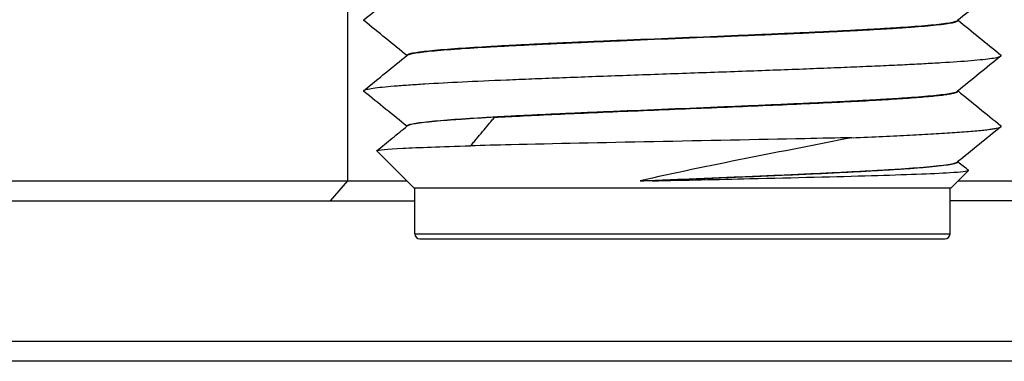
# Model space of a CAD drawing. Extents: x -1763 to 4575, y -3429 to 1051.
# Tile 95 of 193: x 3084.24 to 3094.05, y -2501.77 to -2498.36. Entities that reach past the tile are written whole.
import ezdxf

# ---------------------------------------------------------------- set-up
doc = ezdxf.new("R2010")
doc.units = 0
doc.linetypes.add('DASHED', pattern=[15, 7, -8])
doc.layers.get('0').update_dxf_attribs({"linetype": 'CONTINUOUS'})
doc.layers.add('1', color=7, linetype='CONTINUOUS')

# ---------------------------------------------------------------- blocks, each defined once
blk = doc.blocks.new('Z-STACK', base_point=(-660.9662, -2613.0821))
at = {"linetype": 'CONTINUOUS'}
h = blk.add_hatch(dxfattribs=at)
h.set_pattern_fill('USER', color=1, angle=-135, pattern_type=0)
h.set_pattern_definition([(-135, (0, 0), (0.70710678, -0.70710678), [])])
edge = h.paths.add_edge_path()
edge.add_line((3065.4399, -2500.1685), (3079.052, -2500.1685))
edge.add_spline(control_points=[(3079.052, -2500.1685), (3079.0862, -2500.1352), (3079.1548, -2500.0685), (3079.2233, -2500.0018), (3079.2576, -2499.9685)], knot_values=[0, 0, 0, 0, 0.143422, 0.286844, 0.286844, 0.286844, 0.286844], degree=3, periodic=0)
edge.add_line((3079.2576, -2499.9685), (3079.2576, -2498.1985))
edge.add_line((3079.2576, -2498.1985), (3082.4511, -2498.1985))
edge.add_line((3082.4511, -2498.1985), (3082.4856, -2498.1985))
edge.add_line((3082.4856, -2498.1985), (3084.2511, -2498.1985))
edge.add_line((3084.2511, -2498.1985), (3084.9696, -2498.1985))
edge.add_line((3084.9696, -2498.1985), (3085.1384, -2498.1985))
edge.add_spline(control_points=[(3085.1384, -2498.1985), (3085.1737, -2498.1651), (3085.2444, -2498.0983), (3085.3153, -2498.0317), (3085.3508, -2497.9985)], knot_values=[0, 0, 0, 0, 0.145867, 0.291734, 0.291734, 0.291734, 0.291734], degree=3, periodic=0)
edge.add_line((3085.3508, -2497.9985), (3085.3508, -2496.6985))
edge.add_line((3085.3508, -2496.6985), (3085.4577, -2496.6985))
edge.add_line((3085.4577, -2496.6985), (3085.9696, -2496.6985))
edge.add_line((3085.9696, -2496.6985), (3086.2278, -2496.6985))
edge.add_line((3086.2278, -2496.6985), (3086.2278, -2495.1985))
edge.add_line((3086.2278, -2495.1985), (3086.7196, -2495.1985))
edge.add_line((3086.7196, -2495.1985), (3086.8196, -2495.1985))
edge.add_line((3086.8196, -2495.1985), (3087.1726, -2495.1985))
edge.add_line((3087.1726, -2495.1985), (3087.1726, -2494.6485))
edge.add_spline(control_points=[(3087.1726, -2494.6485), (3087.1249, -2494.6168), (3087.0307, -2494.5514), (3086.9386, -2494.4832), (3086.8929, -2494.4485)], knot_values=[0, 0, 0, 0, 0.171922, 0.343904, 0.343904, 0.343904, 0.343904], degree=3, periodic=0)
edge.add_line((3086.8929, -2494.4485), (3086.7414, -2494.4485))
edge.add_line((3086.7414, -2494.4485), (3086.5196, -2494.4485))
edge.add_line((3086.5196, -2494.4485), (3083.9011, -2494.4485))
edge.add_line((3083.9011, -2494.4485), (3082.2511, -2494.4485))
edge.add_line((3082.2511, -2494.4485), (3064.4205, -2494.4485))
edge.add_spline(control_points=[(3064.4205, -2494.4485), (3064.2507, -2494.6151), (3063.911, -2494.9485), (3063.5714, -2495.2818), (3063.4016, -2495.4485)], knot_values=[0, 0, 0, 0, 0.713839, 1.427679, 1.427679, 1.427679, 1.427679], degree=3, periodic=0)
edge.add_line((3063.4016, -2495.4485), (3063.4016, -2501.7685))
edge.add_line((3063.4016, -2501.7685), (3064.9302, -2501.7685))
edge.add_line((3064.9302, -2501.7685), (3065.236, -2501.7685))
edge.add_spline(control_points=[(3065.236, -2501.7685), (3065.27, -2501.7352), (3065.338, -2501.6685), (3065.4059, -2501.6018), (3065.4399, -2501.5685)], knot_values=[0, 0, 0, 0, 0.142814, 0.285629, 0.285629, 0.285629, 0.285629], degree=3, periodic=0)
edge.add_line((3065.4399, -2501.5685), (3065.4399, -2500.1685))
at = {"color": 1, "linetype": 'CONTINUOUS'}
for p, q in [((3087.5073, -2499.9685), (3087.5073, -2498.1985)), ((3087.336, -2500.1685), (3087.5073, -2499.9685)), ((3088.1764, -2500.4985), (3093.5064, -2500.4985))]:
    blk.add_line(p, q, dxfattribs=at)
at = {"color": 7, "linetype": 'CONTINUOUS'}
for p, q in [((3093.5859, -2498.367), (3093.5859, -2498.3693)), ((3088.0969, -2498.717), (3088.0969, -2498.7192)), ((3093.5859, -2499.0726), (3093.5859, -2499.0748)), ((3088.0969, -2499.4225), (3088.0969, -2499.4248)), ((3088.1664, -2500.0385), (3087.7984, -2499.6705)), ((3093.5859, -2499.7781), (3093.5859, -2499.7804)), ((3093.5164, -2500.0385), (3093.6899, -2499.865)), ((3079.2576, -2499.9685), (3087.5073, -2499.9685)), ((3087.5073, -2499.9685), (3088.0964, -2499.9685)), ((3090.5423, -2499.969), (3090.4193, -2499.969)), ((3093.5864, -2499.9685), (3104.1076, -2499.9685)), ((3088.1664, -2500.0385), (3088.1764, -2500.0385)), ((3088.1764, -2500.4985), (3088.1764, -2500.0385)), ((3088.1764, -2500.0385), (3089.0171, -2500.0385)), ((3089.0171, -2500.0385), (3093.5064, -2500.0385)), ((3093.5064, -2500.4985), (3093.5064, -2500.0385)), ((3093.5064, -2500.0385), (3093.5164, -2500.0385)), ((3079.052, -2500.1685), (3087.336, -2500.1685)), ((3087.336, -2500.1685), (3088.1764, -2500.1685)), ((3104.0175, -2500.1685), (3093.5064, -2500.1685)), ((3088.2264, -2500.5485), (3093.4564, -2500.5485)), ((3065.4399, -2501.5685), (3144.3113, -2501.5685)), ((3086.2258, -2501.7685), (3077.6582, -2501.7685)), ((3090.6247, -2501.7685), (3086.2258, -2501.7685)), ((3095.6158, -2501.7685), (3090.6247, -2501.7685))]:
    blk.add_line(p, q, dxfattribs=at)
at = {"color": 5, "linetype": 'DASHED'}
for p, q in [((3086.2258, -2501.7685), (3077.6582, -2501.7685)), ((3086.7278, -2501.7685), (3086.2258, -2501.7685)), ((3090.6247, -2501.7685), (3086.7278, -2501.7685)), ((3091.1144, -2501.7685), (3090.6247, -2501.7685)), ((3095.6158, -2501.7685), (3091.1144, -2501.7685))]:
    blk.add_line(p, q, dxfattribs=at)
at = {"color": 7, "linetype": 'CONTINUOUS'}
for centre, start, end in [((3088.2264, -2500.4985), 180, -90), ((3093.4564, -2500.4985), -90, 0)]:
    blk.add_arc(centre, 0.05, start, end, dxfattribs=at)
for points in [[(3087.6694, -2498.3618), (3087.7385, -2498.3056), (3087.8053, -2498.2512), (3087.87, -2498.1985)], [(3093.7928, -2498.1985), (3093.7201, -2498.2577), (3093.65, -2498.3148), (3093.5824, -2498.3698)]]:
    blk.add_open_spline(points, degree=3, dxfattribs=at)
for points, knots in [([(3087.6694, -2498.3716), (3087.6684, -2498.3708), (3087.6677, -2498.37), (3087.6672, -2498.3692), (3087.6667, -2498.3683), (3087.6664, -2498.3675), (3087.6664, -2498.3667), (3087.6664, -2498.3659), (3087.6667, -2498.3651), (3087.6672, -2498.3643), (3087.6677, -2498.3635), (3087.6684, -2498.3627), (3087.6694, -2498.3618)], [0, 0, 0, 0, 0.00333192, 0.00333192, 0.00333192, 0.00591764, 0.00591764, 0.00591764, 0.00850384, 0.00850384, 0.00850384, 0.01183912, 0.01183912, 0.01183912, 0.01183912]), ([(3088.0966, -2498.7195), (3088.0286, -2498.6641), (3087.9581, -2498.6067), (3087.8849, -2498.5471), (3087.8156, -2498.4906), (3087.7438, -2498.4322), (3087.6694, -2498.3716)], [0.0051044, 0.0051044, 0.0051044, 0.0051044, 0.2779219, 0.2779219, 0.2779219, 0.5558438, 0.5558438, 0.5558438, 0.5558438]), ([(3088.0969, -2498.717), (3088.0969, -2498.7152), (3088.0979, -2498.7135), (3088.0999, -2498.7117), (3088.1024, -2498.7095), (3088.1065, -2498.7073), (3088.1121, -2498.7052), (3088.1215, -2498.7015), (3088.1354, -2498.6978), (3088.1536, -2498.6941), (3088.1723, -2498.6903), (3088.1956, -2498.6865), (3088.223, -2498.6828), (3088.2505, -2498.679), (3088.2821, -2498.6753), (3088.3175, -2498.6716), (3088.353, -2498.6679), (3088.3921, -2498.6643), (3088.4346, -2498.6607), (3088.477, -2498.6571), (3088.5227, -2498.6535), (3088.5711, -2498.65), (3088.6679, -2498.6429), (3088.7754, -2498.6361), (3088.8892, -2498.6294), (3088.9177, -2498.6278), (3088.9465, -2498.6261), (3088.9757, -2498.6245), (3089.0049, -2498.6229), (3089.035, -2498.6212), (3089.066, -2498.6196), (3089.1278, -2498.6162), (3089.1931, -2498.6129), (3089.2617, -2498.6094), (3089.3302, -2498.606), (3089.4021, -2498.6025), (3089.4769, -2498.599), (3089.5518, -2498.5955), (3089.6297, -2498.5919), (3089.7103, -2498.5883), (3089.7909, -2498.5847), (3089.8741, -2498.581), (3089.9596, -2498.5773), (3090.0451, -2498.5736), (3090.1328, -2498.5699), (3090.2221, -2498.5661), (3090.4008, -2498.5586), (3090.586, -2498.551), (3090.7724, -2498.5434), (3090.9588, -2498.5358), (3091.1462, -2498.5281), (3091.3289, -2498.5205), (3091.4202, -2498.5167), (3091.5104, -2498.5129), (3091.5987, -2498.5092), (3091.687, -2498.5054), (3091.7735, -2498.5017), (3091.8577, -2498.498), (3091.9418, -2498.4943), (3092.0235, -2498.4906), (3092.1024, -2498.487), (3092.1813, -2498.4833), (3092.2573, -2498.4797), (3092.3301, -2498.4762), (3092.4029, -2498.4726), (3092.4726, -2498.4691), (3092.5388, -2498.4657), (3092.6051, -2498.4622), (3092.6679, -2498.4588), (3092.7272, -2498.4555), (3092.7568, -2498.4538), (3092.7856, -2498.4522), (3092.8135, -2498.4505), (3092.8414, -2498.4489), (3092.8683, -2498.4473), (3092.8951, -2498.4456), (3092.9484, -2498.4423), (3093.0001, -2498.439), (3093.0495, -2498.4356), (3093.1483, -2498.4288), (3093.2381, -2498.4217), (3093.3143, -2498.4146), (3093.3525, -2498.411), (3093.3873, -2498.4073), (3093.4182, -2498.4036), (3093.4491, -2498.4), (3093.4762, -2498.3963), (3093.499, -2498.3925), (3093.5218, -2498.3888), (3093.5404, -2498.385), (3093.5543, -2498.3812), (3093.5683, -2498.3774), (3093.5777, -2498.3736), (3093.5824, -2498.3698)], [0, 0, 0, 0, 0.006234, 0.006234, 0.006234, 0.020074, 0.020074, 0.020074, 0.063124, 0.063124, 0.063124, 0.133476, 0.133476, 0.133476, 0.228649, 0.228649, 0.228649, 0.346195, 0.346195, 0.346195, 0.483136, 0.483136, 0.483136, 0.801943, 0.801943, 0.801943, 0.888545, 0.888545, 0.888545, 0.978946, 0.978946, 0.978946, 1.174913, 1.174913, 1.174913, 1.390411, 1.390411, 1.390411, 1.62402, 1.62402, 1.62402, 1.873609, 1.873609, 1.873609, 2.13636, 2.13636, 2.13636, 2.687109, 2.687109, 2.687109, 3.244012, 3.244012, 3.244012, 3.51409, 3.51409, 3.51409, 3.773299, 3.773299, 3.773299, 4.018264, 4.018264, 4.018264, 4.246248, 4.246248, 4.246248, 4.455219, 4.455219, 4.455219, 4.643866, 4.643866, 4.643866, 4.730346, 4.730346, 4.730346, 4.812034, 4.812034, 4.812034, 4.966796, 4.966796, 4.966796, 5.232476, 5.232476, 5.232476, 5.336903, 5.336903, 5.336903, 5.418486, 5.418486, 5.418486, 5.474989, 5.474989, 5.474989, 5.505512, 5.505512, 5.505512, 5.505512]), ([(3088.1004, -2498.7164), (3088.1051, -2498.7126), (3088.1145, -2498.7088), (3088.1286, -2498.705), (3088.1427, -2498.7011), (3088.1614, -2498.6974), (3088.1846, -2498.6936), (3088.2077, -2498.6898), (3088.2351, -2498.6861), (3088.2666, -2498.6823), (3088.2981, -2498.6786), (3088.3336, -2498.6749), (3088.3726, -2498.6713), (3088.4116, -2498.6676), (3088.4541, -2498.664), (3088.4996, -2498.6604), (3088.5452, -2498.6569), (3088.5937, -2498.6533), (3088.6446, -2498.6499), (3088.7464, -2498.6429), (3088.8579, -2498.6362), (3088.9745, -2498.6297), (3089.0329, -2498.6264), (3089.0948, -2498.6231), (3089.16, -2498.6197), (3089.2252, -2498.6163), (3089.2937, -2498.6129), (3089.3654, -2498.6094), (3089.4372, -2498.6059), (3089.5121, -2498.6024), (3089.5898, -2498.5988), (3089.6676, -2498.5952), (3089.7483, -2498.5916), (3089.8314, -2498.588), (3089.9145, -2498.5843), (3090.0001, -2498.5806), (3090.0876, -2498.5769), (3090.1752, -2498.5732), (3090.2646, -2498.5694), (3090.3554, -2498.5656), (3090.537, -2498.5581), (3090.7238, -2498.5505), (3090.9104, -2498.5428), (3091.0969, -2498.5352), (3091.283, -2498.5275), (3091.4631, -2498.52), (3091.5531, -2498.5162), (3091.6416, -2498.5124), (3091.728, -2498.5087), (3091.8144, -2498.505), (3091.8987, -2498.5013), (3091.9803, -2498.4976), (3092.062, -2498.4939), (3092.141, -2498.4903), (3092.217, -2498.4867), (3092.2929, -2498.4831), (3092.3659, -2498.4796), (3092.4355, -2498.4761), (3092.5052, -2498.4726), (3092.5715, -2498.4691), (3092.6343, -2498.4657), (3092.6972, -2498.4623), (3092.7565, -2498.459), (3092.8124, -2498.4557), (3092.8679, -2498.4524), (3092.921, -2498.4492), (3092.9727, -2498.4458), (3093.0243, -2498.4424), (3093.0739, -2498.439), (3093.1209, -2498.4356), (3093.1679, -2498.4321), (3093.2124, -2498.4286), (3093.2538, -2498.4251), (3093.2952, -2498.4215), (3093.3336, -2498.4179), (3093.3683, -2498.4143), (3093.403, -2498.4106), (3093.4341, -2498.407), (3093.4611, -2498.4033), (3093.4881, -2498.3995), (3093.5111, -2498.3958), (3093.5296, -2498.392), (3093.5476, -2498.3884), (3093.5614, -2498.3847), (3093.5708, -2498.381), (3093.5764, -2498.3789), (3093.5804, -2498.3767), (3093.5829, -2498.3745), (3093.5849, -2498.3728), (3093.5859, -2498.371), (3093.5859, -2498.3693)], [0, 0, 0, 0, 0.030679, 0.030679, 0.030679, 0.087771, 0.087771, 0.087771, 0.170621, 0.170621, 0.170621, 0.27717, 0.27717, 0.27717, 0.404675, 0.404675, 0.404675, 0.549981, 0.549981, 0.549981, 0.880515, 0.880515, 0.880515, 1.066257, 1.066257, 1.066257, 1.27199, 1.27199, 1.27199, 1.496642, 1.496642, 1.496642, 1.738444, 1.738444, 1.738444, 1.994919, 1.994919, 1.994919, 2.262932, 2.262932, 2.262932, 2.818375, 2.818375, 2.818375, 3.371522, 3.371522, 3.371522, 3.6367, 3.6367, 3.6367, 3.889272, 3.889272, 3.889272, 4.126165, 4.126165, 4.126165, 4.344983, 4.344983, 4.344983, 4.544052, 4.544052, 4.544052, 4.722405, 4.722405, 4.722405, 4.883044, 4.883044, 4.883044, 5.031559, 5.031559, 5.031559, 5.164924, 5.164924, 5.164924, 5.279869, 5.279869, 5.279869, 5.373354, 5.373354, 5.373354, 5.442793, 5.442793, 5.442793, 5.485511, 5.485511, 5.485511, 5.499294, 5.499294, 5.499294, 5.505512, 5.505512, 5.505512, 5.505512]), ([(3093.5862, -2498.3667), (3093.6542, -2498.4221), (3093.7247, -2498.4795), (3093.7979, -2498.5391), (3093.8673, -2498.5956), (3093.939, -2498.6541), (3094.0134, -2498.7146)], [0.0051047, 0.0051047, 0.0051047, 0.0051047, 0.2779219, 0.2779219, 0.2779219, 0.5558439, 0.5558439, 0.5558439, 0.5558439]), ([(3087.6694, -2499.0674), (3087.7438, -2499.0068), (3087.8156, -2498.9484), (3087.8849, -2498.8919), (3087.9595, -2498.8312), (3088.0313, -2498.7727), (3088.1004, -2498.7164)], [0, 0, 0, 0, 0.2779219, 0.2779219, 0.2779219, 0.5558439, 0.5558439, 0.5558439, 0.5558439]), ([(3087.6694, -2499.0674), (3087.6741, -2499.0636), (3087.6841, -2499.0598), (3087.6994, -2499.0561), (3087.7146, -2499.0523), (3087.7352, -2499.0486), (3087.7607, -2499.0448), (3087.7863, -2499.0411), (3087.8168, -2499.0374), (3087.8519, -2499.0337), (3087.887, -2499.03), (3087.9266, -2499.0264), (3087.9703, -2499.0227), (3088.0141, -2499.0191), (3088.0618, -2499.0155), (3088.113, -2499.012), (3088.1642, -2499.0085), (3088.2189, -2499.005), (3088.2764, -2499.0015), (3088.3914, -2498.9946), (3088.5176, -2498.9879), (3088.65, -2498.9814), (3088.7814, -2498.975), (3088.9281, -2498.9684), (3089.0896, -2498.9615), (3089.1704, -2498.9581), (3089.2548, -2498.9546), (3089.3425, -2498.9511), (3089.4302, -2498.9476), (3089.5212, -2498.944), (3089.6151, -2498.9404), (3089.7091, -2498.9368), (3089.8059, -2498.9332), (3089.905, -2498.9295), (3090.0042, -2498.9258), (3090.1056, -2498.9221), (3090.2088, -2498.9184), (3090.415, -2498.911), (3090.628, -2498.9034), (3090.8414, -2498.8959), (3091.0547, -2498.8883), (3091.2685, -2498.8808), (3091.4761, -2498.8733), (3091.58, -2498.8695), (3091.6823, -2498.8658), (3091.7824, -2498.8621), (3091.8826, -2498.8584), (3091.9805, -2498.8547), (3092.0756, -2498.8511), (3092.1707, -2498.8474), (3092.263, -2498.8438), (3092.3519, -2498.8402), (3092.4409, -2498.8366), (3092.5266, -2498.8331), (3092.6086, -2498.8296), (3092.6906, -2498.8261), (3092.7689, -2498.8227), (3092.8434, -2498.8193), (3092.9178, -2498.8159), (3092.9884, -2498.8125), (3093.055, -2498.8093), (3093.0883, -2498.8076), (3093.1206, -2498.806), (3093.1519, -2498.8044), (3093.1831, -2498.8028), (3093.2138, -2498.8011), (3093.244, -2498.7995), (3093.3045, -2498.7962), (3093.363, -2498.7929), (3093.4188, -2498.7895), (3093.5304, -2498.7828), (3093.6314, -2498.7758), (3093.7169, -2498.7687), (3093.7597, -2498.7651), (3093.7986, -2498.7615), (3093.8331, -2498.7578), (3093.8676, -2498.7542), (3093.8976, -2498.7505), (3093.9229, -2498.7468), (3093.9481, -2498.7431), (3093.9684, -2498.7394), (3093.9836, -2498.7357), (3093.9988, -2498.7319), (3094.0088, -2498.7281), (3094.0134, -2498.7244)], [0, 0, 0, 0, 0.032276, 0.032276, 0.032276, 0.0947, 0.0947, 0.0947, 0.186532, 0.186532, 0.186532, 0.305503, 0.305503, 0.305503, 0.448586, 0.448586, 0.448586, 0.612281, 0.612281, 0.612281, 0.986448, 0.986448, 0.986448, 1.426535, 1.426535, 1.426535, 1.679566, 1.679566, 1.679566, 1.952439, 1.952439, 1.952439, 2.242538, 2.242538, 2.242538, 2.546502, 2.546502, 2.546502, 3.179485, 3.179485, 3.179485, 3.814658, 3.814658, 3.814658, 4.121176, 4.121176, 4.121176, 4.414531, 4.414531, 4.414531, 4.691089, 4.691089, 4.691089, 4.947936, 4.947936, 4.947936, 5.182949, 5.182949, 5.182949, 5.394797, 5.394797, 5.394797, 5.491825, 5.491825, 5.491825, 5.584121, 5.584121, 5.584121, 5.759125, 5.759125, 5.759125, 6.058024, 6.058024, 6.058024, 6.17468, 6.17468, 6.17468, 6.265148, 6.265148, 6.265148, 6.326949, 6.326949, 6.326949, 6.35907, 6.35907, 6.35907, 6.35907]), ([(3094.0134, -2498.7244), (3093.9391, -2498.7849), (3093.8673, -2498.8434), (3093.7979, -2498.8999), (3093.7233, -2498.9606), (3093.6516, -2499.0191), (3093.5824, -2499.0754)], [0, 0, 0, 0, 0.2779219, 0.2779219, 0.2779219, 0.5558438, 0.5558438, 0.5558438, 0.5558438]), ([(3094.0134, -2498.7244), (3094.0144, -2498.7236), (3094.0152, -2498.7228), (3094.0157, -2498.7219), (3094.0162, -2498.7211), (3094.0164, -2498.7203), (3094.0164, -2498.7195), (3094.0164, -2498.7187), (3094.0162, -2498.7179), (3094.0157, -2498.7171), (3094.0152, -2498.7162), (3094.0144, -2498.7154), (3094.0134, -2498.7146)], [0, 0, 0, 0, 0.00333192, 0.00333192, 0.00333192, 0.00591764, 0.00591764, 0.00591764, 0.00850384, 0.00850384, 0.00850384, 0.01183912, 0.01183912, 0.01183912, 0.01183912]), ([(3087.6694, -2499.0772), (3087.6684, -2499.0763), (3087.6677, -2499.0755), (3087.6672, -2499.0747), (3087.6667, -2499.0739), (3087.6664, -2499.0731), (3087.6664, -2499.0723), (3087.6664, -2499.0715), (3087.6667, -2499.0706), (3087.6672, -2499.0698), (3087.6677, -2499.069), (3087.6684, -2499.0682), (3087.6694, -2499.0674)], [0, 0, 0, 0, 0.00333192, 0.00333192, 0.00333192, 0.00591764, 0.00591764, 0.00591764, 0.00850384, 0.00850384, 0.00850384, 0.01183912, 0.01183912, 0.01183912, 0.01183912]), ([(3088.0966, -2499.4251), (3088.0286, -2499.3697), (3087.9581, -2499.3123), (3087.8849, -2499.2526), (3087.8156, -2499.1962), (3087.7438, -2499.1377), (3087.6694, -2499.0772)], [0.0051044, 0.0051044, 0.0051044, 0.0051044, 0.2779219, 0.2779219, 0.2779219, 0.5558438, 0.5558438, 0.5558438, 0.5558438]), ([(3088.0969, -2499.4225), (3088.0969, -2499.4208), (3088.0979, -2499.419), (3088.0999, -2499.4173), (3088.1024, -2499.4151), (3088.1065, -2499.4129), (3088.1121, -2499.4107), (3088.1215, -2499.407), (3088.1354, -2499.4033), (3088.1536, -2499.3997), (3088.1723, -2499.3959), (3088.1956, -2499.3921), (3088.223, -2499.3883), (3088.2505, -2499.3846), (3088.2821, -2499.3809), (3088.3175, -2499.3772), (3088.353, -2499.3735), (3088.3921, -2499.3698), (3088.4346, -2499.3662), (3088.477, -2499.3626), (3088.5227, -2499.359), (3088.5711, -2499.3555), (3088.6679, -2499.3485), (3088.7754, -2499.3416), (3088.8892, -2499.335), (3088.9177, -2499.3333), (3088.9465, -2499.3317), (3088.9757, -2499.3301), (3089.0049, -2499.3284), (3089.035, -2499.3268), (3089.066, -2499.3251), (3089.1278, -2499.3218), (3089.1931, -2499.3184), (3089.2617, -2499.315), (3089.3302, -2499.3116), (3089.4021, -2499.3081), (3089.4769, -2499.3046), (3089.5518, -2499.301), (3089.6297, -2499.2974), (3089.7103, -2499.2938), (3089.7909, -2499.2902), (3089.8741, -2499.2865), (3089.9596, -2499.2829), (3090.0451, -2499.2792), (3090.1328, -2499.2754), (3090.2221, -2499.2717), (3090.4008, -2499.2642), (3090.586, -2499.2566), (3090.7724, -2499.2489), (3090.9588, -2499.2413), (3091.1462, -2499.2337), (3091.3289, -2499.2261), (3091.4202, -2499.2223), (3091.5104, -2499.2185), (3091.5987, -2499.2147), (3091.687, -2499.211), (3091.7735, -2499.2072), (3091.8577, -2499.2035), (3091.9418, -2499.1998), (3092.0235, -2499.1961), (3092.1024, -2499.1925), (3092.1813, -2499.1889), (3092.2573, -2499.1853), (3092.3301, -2499.1817), (3092.4029, -2499.1782), (3092.4726, -2499.1747), (3092.5388, -2499.1712), (3092.6051, -2499.1678), (3092.6679, -2499.1644), (3092.7272, -2499.1611), (3092.7568, -2499.1594), (3092.7856, -2499.1577), (3092.8135, -2499.1561), (3092.8414, -2499.1544), (3092.8683, -2499.1528), (3092.8951, -2499.1512), (3092.9484, -2499.1479), (3093.0001, -2499.1445), (3093.0495, -2499.1411), (3093.1483, -2499.1343), (3093.2381, -2499.1273), (3093.3143, -2499.1201), (3093.3525, -2499.1165), (3093.3873, -2499.1129), (3093.4182, -2499.1092), (3093.4491, -2499.1055), (3093.4762, -2499.1018), (3093.499, -2499.0981), (3093.5218, -2499.0943), (3093.5404, -2499.0906), (3093.5543, -2499.0868), (3093.5683, -2499.083), (3093.5777, -2499.0792), (3093.5824, -2499.0754)], [0, 0, 0, 0, 0.006234, 0.006234, 0.006234, 0.020074, 0.020074, 0.020074, 0.063124, 0.063124, 0.063124, 0.133476, 0.133476, 0.133476, 0.228649, 0.228649, 0.228649, 0.346195, 0.346195, 0.346195, 0.483136, 0.483136, 0.483136, 0.801943, 0.801943, 0.801943, 0.888545, 0.888545, 0.888545, 0.978946, 0.978946, 0.978946, 1.174913, 1.174913, 1.174913, 1.390411, 1.390411, 1.390411, 1.62402, 1.62402, 1.62402, 1.873609, 1.873609, 1.873609, 2.13636, 2.13636, 2.13636, 2.687109, 2.687109, 2.687109, 3.244012, 3.244012, 3.244012, 3.51409, 3.51409, 3.51409, 3.773299, 3.773299, 3.773299, 4.018264, 4.018264, 4.018264, 4.246248, 4.246248, 4.246248, 4.455219, 4.455219, 4.455219, 4.643866, 4.643866, 4.643866, 4.730346, 4.730346, 4.730346, 4.812034, 4.812034, 4.812034, 4.966796, 4.966796, 4.966796, 5.232476, 5.232476, 5.232476, 5.336903, 5.336903, 5.336903, 5.418486, 5.418486, 5.418486, 5.474989, 5.474989, 5.474989, 5.505512, 5.505512, 5.505512, 5.505512]), ([(3088.9697, -2499.3355), (3089.0571, -2499.3306), (3089.1523, -2499.3256), (3089.255, -2499.3204), (3089.3576, -2499.3153), (3089.4676, -2499.31), (3089.5843, -2499.3046), (3089.7008, -2499.2993), (3089.824, -2499.2938), (3089.9522, -2499.2883), (3090.0803, -2499.2827), (3090.2136, -2499.2771), (3090.3498, -2499.2714), (3090.6223, -2499.2601), (3090.907, -2499.2486), (3091.1844, -2499.2371), (3091.3231, -2499.2314), (3091.46, -2499.2257), (3091.5928, -2499.2201), (3091.7256, -2499.2144), (3091.8543, -2499.2088), (3091.977, -2499.2033), (3092.0997, -2499.1978), (3092.2165, -2499.1924), (3092.326, -2499.187), (3092.4356, -2499.1817), (3092.5379, -2499.1765), (3092.6324, -2499.1714), (3092.6796, -2499.1688), (3092.7249, -2499.1663), (3092.7682, -2499.1638), (3092.8117, -2499.1613), (3092.8525, -2499.1589), (3092.8926, -2499.1564), (3092.9728, -2499.1515), (3093.0492, -2499.1464), (3093.1199, -2499.1412), (3093.1906, -2499.136), (3093.2556, -2499.1307), (3093.313, -2499.1253), (3093.3417, -2499.1226), (3093.3685, -2499.1199), (3093.3932, -2499.1171), (3093.4179, -2499.1144), (3093.4405, -2499.1116), (3093.4608, -2499.1088), (3093.4811, -2499.1061), (3093.4992, -2499.1033), (3093.5147, -2499.1004), (3093.5303, -2499.0976), (3093.5434, -2499.0948), (3093.554, -2499.092), (3093.5647, -2499.0891), (3093.5728, -2499.0862), (3093.5781, -2499.0833), (3093.5813, -2499.0815), (3093.5835, -2499.0798), (3093.5848, -2499.078), (3093.5855, -2499.077), (3093.5859, -2499.0759), (3093.5859, -2499.0748)], [0, 0, 0, 0, 0.285684, 0.285684, 0.285684, 0.615336, 0.615336, 0.615336, 0.983608, 0.983608, 0.983608, 1.381621, 1.381621, 1.381621, 2.216927, 2.216927, 2.216927, 2.625667, 2.625667, 2.625667, 3.010198, 3.010198, 3.010198, 3.359615, 3.359615, 3.359615, 3.666396, 3.666396, 3.666396, 3.80244, 3.80244, 3.80244, 3.927053, 3.927053, 3.927053, 4.154874, 4.154874, 4.154874, 4.34859, 4.34859, 4.34859, 4.429222, 4.429222, 4.429222, 4.497357, 4.497357, 4.497357, 4.551924, 4.551924, 4.551924, 4.592099, 4.592099, 4.592099, 4.61782, 4.61782, 4.61782, 4.626344, 4.626344, 4.626344, 4.629794, 4.629794, 4.629794, 4.629794]), ([(3093.5862, -2499.0723), (3093.6542, -2499.1277), (3093.7247, -2499.1851), (3093.7979, -2499.2447), (3093.8672, -2499.3011), (3093.939, -2499.3596), (3094.0134, -2499.4202)], [0.0051028, 0.0051028, 0.0051028, 0.0051028, 0.2779219, 0.2779219, 0.2779219, 0.5558439, 0.5558439, 0.5558439, 0.5558439]), ([(3087.7987, -2499.6677), (3087.8504, -2499.6256), (3087.9007, -2499.5846), (3087.9496, -2499.5448), (3088.001, -2499.5029), (3088.0513, -2499.4619), (3088.1004, -2499.4219)], [0, 0, 0, 0, 0.1945511, 0.1945511, 0.1945511, 0.3891022, 0.3891022, 0.3891022, 0.3891022]), ([(3088.9697, -2499.3355), (3088.8536, -2499.342), (3088.7427, -2499.3487), (3088.6414, -2499.3556), (3088.5908, -2499.3591), (3088.5426, -2499.3626), (3088.4973, -2499.3662), (3088.4521, -2499.3697), (3088.4098, -2499.3733), (3088.371, -2499.377), (3088.3322, -2499.3806), (3088.297, -2499.3843), (3088.2657, -2499.388), (3088.2344, -2499.3917), (3088.2071, -2499.3955), (3088.1841, -2499.3992), (3088.1611, -2499.403), (3088.1425, -2499.4068), (3088.1285, -2499.4105), (3088.1145, -2499.4143), (3088.1051, -2499.4181), (3088.1004, -2499.4219)], [0, 0, 0, 0, 0.3288758, 0.3288758, 0.3288758, 0.4733819, 0.4733819, 0.4733819, 0.6001537, 0.6001537, 0.6001537, 0.7060705, 0.7060705, 0.7060705, 0.7884257, 0.7884257, 0.7884257, 0.8451875, 0.8451875, 0.8451875, 0.8757161, 0.8757161, 0.8757161, 0.8757161]), ([(3094.0134, -2499.4299), (3094.0144, -2499.4291), (3094.0152, -2499.4283), (3094.0157, -2499.4275), (3094.0162, -2499.4267), (3094.0164, -2499.4259), (3094.0164, -2499.4251), (3094.0164, -2499.4242), (3094.0162, -2499.4234), (3094.0157, -2499.4226), (3094.0152, -2499.4218), (3094.0144, -2499.421), (3094.0134, -2499.4202)], [0, 0, 0, 0, 0.00333192, 0.00333192, 0.00333192, 0.00591764, 0.00591764, 0.00591764, 0.00850384, 0.00850384, 0.00850384, 0.01183912, 0.01183912, 0.01183912, 0.01183912]), ([(3092.5295, -2499.5385), (3092.6382, -2499.534), (3092.7409, -2499.5295), (3092.8372, -2499.5251), (3092.9335, -2499.5207), (3093.0233, -2499.5164), (3093.1065, -2499.5122), (3093.1482, -2499.5101), (3093.1878, -2499.5081), (3093.2271, -2499.506), (3093.2663, -2499.5039), (3093.3048, -2499.5017), (3093.3422, -2499.4996), (3093.417, -2499.4953), (3093.488, -2499.4909), (3093.5536, -2499.4864), (3093.6193, -2499.482), (3093.6797, -2499.4774), (3093.7335, -2499.4728), (3093.7874, -2499.4682), (3093.8346, -2499.4635), (3093.8742, -2499.4588), (3093.894, -2499.4564), (3093.9119, -2499.454), (3093.9278, -2499.4517), (3093.9436, -2499.4493), (3093.9574, -2499.4469), (3093.9691, -2499.4445), (3093.9808, -2499.4421), (3093.9904, -2499.4396), (3093.9978, -2499.4372), (3094.0052, -2499.4348), (3094.0104, -2499.4324), (3094.0134, -2499.4299)], [0, 0, 0, 0, 0.30803, 0.30803, 0.30803, 0.577647, 0.577647, 0.577647, 0.698403, 0.698403, 0.698403, 0.813651, 0.813651, 0.813651, 1.025521, 1.025521, 1.025521, 1.20593, 1.20593, 1.20593, 1.347323, 1.347323, 1.347323, 1.401326, 1.401326, 1.401326, 1.443331, 1.443331, 1.443331, 1.472935, 1.472935, 1.472935, 1.490242, 1.490242, 1.490242, 1.490242]), ([(3094.0134, -2499.4299), (3093.939, -2499.4905), (3093.8672, -2499.549), (3093.7979, -2499.6054), (3093.7233, -2499.6662), (3093.6516, -2499.7246), (3093.5824, -2499.7809)], [0, 0, 0, 0, 0.2779219, 0.2779219, 0.2779219, 0.5558438, 0.5558438, 0.5558438, 0.5558438]), ([(3087.7987, -2499.6677), (3087.8088, -2499.6595), (3087.8988, -2499.6515), (3088.0568, -2499.6436), (3088.2093, -2499.6359), (3088.4315, -2499.628), (3088.7314, -2499.6197)], [0, 0, 0, 0, 0.2593055, 0.2593055, 0.2593055, 0.9344221, 0.9344221, 0.9344221, 0.9344221]), ([(3092.5295, -2499.5385), (3092.3794, -2499.5419), (3092.2225, -2499.5453), (3092.0605, -2499.5487), (3091.5821, -2499.5588), (3091.0619, -2499.5688), (3090.5557, -2499.5789), (3090.0472, -2499.589), (3089.5567, -2499.599), (3089.134, -2499.6093), (3088.9905, -2499.6127), (3088.856, -2499.6162), (3088.7314, -2499.6197)], [0, 0, 0, 0, 0.469129, 0.469129, 0.469129, 1.974157, 1.974157, 1.974157, 3.396194, 3.396194, 3.396194, 3.798914, 3.798914, 3.798914, 3.798914]), ([(3092.5295, -2499.5385), (3092.1855, -2499.6073), (3091.8264, -2499.6765), (3091.4732, -2499.7468), (3091.1072, -2499.8196), (3090.7479, -2499.8935), (3090.4193, -2499.969)], [0, 0, 0, 0, 1.076638, 1.076638, 1.076638, 2.153741, 2.153741, 2.153741, 2.153741]), ([(3087.7984, -2499.6705), (3087.7979, -2499.67), (3087.7977, -2499.6695), (3087.7978, -2499.6691), (3087.7978, -2499.6686), (3087.7981, -2499.6681), (3087.7987, -2499.6677)], [0, 0, 0, 0, 0.001574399, 0.001574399, 0.001574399, 0.003294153, 0.003294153, 0.003294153, 0.003294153]), ([(3090.4193, -2499.969), (3090.6165, -2499.9609), (3090.8192, -2499.9526), (3091.0202, -2499.9444), (3091.2212, -2499.9361), (3091.4203, -2499.9279), (3091.6107, -2499.9198), (3091.7058, -2499.9157), (3091.7989, -2499.9117), (3091.889, -2499.9077), (3091.9792, -2499.9037), (3092.0665, -2499.8998), (3092.1504, -2499.8958), (3092.2342, -2499.8919), (3092.3147, -2499.8881), (3092.3914, -2499.8843), (3092.468, -2499.8805), (3092.5409, -2499.8767), (3092.6097, -2499.8731), (3092.6785, -2499.8694), (3092.7433, -2499.8658), (3092.804, -2499.8622), (3092.8343, -2499.8604), (3092.8634, -2499.8587), (3092.8923, -2499.8569), (3092.9211, -2499.8551), (3092.9495, -2499.8533), (3092.9773, -2499.8515), (3093.0883, -2499.8443), (3093.1901, -2499.8368), (3093.2769, -2499.8291), (3093.3203, -2499.8252), (3093.36, -2499.8213), (3093.3954, -2499.8174), (3093.4307, -2499.8134), (3093.4617, -2499.8094), (3093.4878, -2499.8054), (3093.5139, -2499.8014), (3093.535, -2499.7973), (3093.5509, -2499.7932), (3093.5668, -2499.7892), (3093.5774, -2499.7851), (3093.5824, -2499.7809)], [0, 0, 0, 0, 0.601442, 0.601442, 0.601442, 1.192389, 1.192389, 1.192389, 1.471025, 1.471025, 1.471025, 1.73263, 1.73263, 1.73263, 1.973903, 1.973903, 1.973903, 2.19251, 2.19251, 2.19251, 2.387086, 2.387086, 2.387086, 2.475603, 2.475603, 2.475603, 2.560722, 2.560722, 2.560722, 2.861228, 2.861228, 2.861228, 2.980283, 2.980283, 2.980283, 3.073464, 3.073464, 3.073464, 3.137779, 3.137779, 3.137779, 3.171858, 3.171858, 3.171858, 3.171858]), ([(3093.5859, -2499.7804), (3093.5859, -2499.7823), (3093.5846, -2499.7843), (3093.5821, -2499.7863), (3093.5791, -2499.7886), (3093.5744, -2499.7909), (3093.5679, -2499.7932), (3093.5569, -2499.7972), (3093.5409, -2499.8011), (3093.5201, -2499.805), (3093.4985, -2499.8091), (3093.4717, -2499.8131), (3093.4403, -2499.8171), (3093.4089, -2499.8211), (3093.3729, -2499.8251), (3093.3328, -2499.829), (3093.2927, -2499.8329), (3093.2486, -2499.8367), (3093.2011, -2499.8406), (3093.1536, -2499.8444), (3093.1028, -2499.8481), (3093.0493, -2499.8518), (3092.9958, -2499.8555), (3092.9396, -2499.8591), (3092.8816, -2499.8626), (3092.8239, -2499.8662), (3092.7628, -2499.8697), (3092.6973, -2499.8734), (3092.6318, -2499.877), (3092.5622, -2499.8807), (3092.4887, -2499.8845), (3092.4152, -2499.8882), (3092.3377, -2499.892), (3092.2566, -2499.8959), (3092.1755, -2499.8998), (3092.0908, -2499.9037), (3092.003, -2499.9077), (3091.9151, -2499.9116), (3091.8241, -2499.9157), (3091.7307, -2499.9197), (3091.6372, -2499.9237), (3091.5412, -2499.9278), (3091.4435, -2499.9319), (3091.3459, -2499.936), (3091.2465, -2499.9401), (3091.1463, -2499.9443), (3090.9458, -2499.9525), (3090.7421, -2499.9608), (3090.5423, -2499.969)], [0, 0, 0, 0, 0.007254, 0.007254, 0.007254, 0.023125, 0.023125, 0.023125, 0.072431, 0.072431, 0.072431, 0.153142, 0.153142, 0.153142, 0.261335, 0.261335, 0.261335, 0.393537, 0.393537, 0.393537, 0.545761, 0.545761, 0.545761, 0.713809, 0.713809, 0.713809, 0.89843, 0.89843, 0.89843, 1.107283, 1.107283, 1.107283, 1.339635, 1.339635, 1.339635, 1.593558, 1.593558, 1.593558, 1.866137, 1.866137, 1.866137, 2.153518, 2.153518, 2.153518, 2.451055, 2.451055, 2.451055, 3.055491, 3.055491, 3.055491, 3.055491]), ([(3093.5862, -2499.7778), (3093.6028, -2499.7913), (3093.6194, -2499.8049), (3093.636, -2499.8184), (3093.6539, -2499.8329), (3093.6717, -2499.8475), (3093.6896, -2499.862)], [0.0049177, 0.0049177, 0.0049177, 0.0049177, 0.069099, 0.069099, 0.069099, 0.138198, 0.138198, 0.138198, 0.138198]), ([(3090.5423, -2499.969), (3090.8646, -2499.9617), (3091.1948, -2499.9544), (3091.5136, -2499.9471), (3091.9575, -2499.9369), (3092.3751, -2499.9268), (3092.7243, -2499.9165), (3093.056, -2499.9068), (3093.3323, -2499.8967), (3093.5029, -2499.8863), (3093.6175, -2499.8793), (3093.6827, -2499.8722), (3093.6899, -2499.865)], [0, 0, 0, 0, 0.971525, 0.971525, 0.971525, 2.182575, 2.182575, 2.182575, 2.961809, 2.961809, 2.961809, 3.150176, 3.150176, 3.150176, 3.150176]), ([(3093.6899, -2499.865), (3093.6904, -2499.8645), (3093.6906, -2499.864), (3093.6906, -2499.8635), (3093.6905, -2499.863), (3093.6902, -2499.8625), (3093.6896, -2499.862)], [0, 0, 0, 0, 0.001681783, 0.001681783, 0.001681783, 0.003518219, 0.003518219, 0.003518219, 0.003518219])]:
    blk.add_open_spline(points, degree=3, knots=knots, dxfattribs=at)
at = {"color": 1, "linetype": 'CONTINUOUS'}
blk.add_open_spline([(3088.7314, -2499.6197), (3088.7414, -2499.6078), (3088.7513, -2499.596), (3088.7612, -2499.5841), (3088.7711, -2499.5723), (3088.7811, -2499.5605), (3088.791, -2499.5486), (3088.8109, -2499.5249), (3088.8307, -2499.5013), (3088.8506, -2499.4776), (3088.8704, -2499.4539), (3088.8903, -2499.4302), (3088.9101, -2499.4065), (3088.9201, -2499.3947), (3088.93, -2499.3828), (3088.9399, -2499.371), (3088.9498, -2499.3592), (3088.9598, -2499.3473), (3088.9697, -2499.3355)], degree=3, knots=[0, 0, 0, 0, 0.0463569, 0.0463569, 0.0463569, 0.0927137, 0.0927137, 0.0927137, 0.1854275, 0.1854275, 0.1854275, 0.2781412, 0.2781412, 0.2781412, 0.324498, 0.324498, 0.324498, 0.3708549, 0.3708549, 0.3708549, 0.3708549], dxfattribs=at)

msp = doc.modelspace()

# ---------------------------------------------------------------- block references
at = {"layer": '1'}
msp.add_blockref('Z-STACK', (-660.9662, -2613.0821), dxfattribs=at)

doc.saveas('drawing.dxf')
